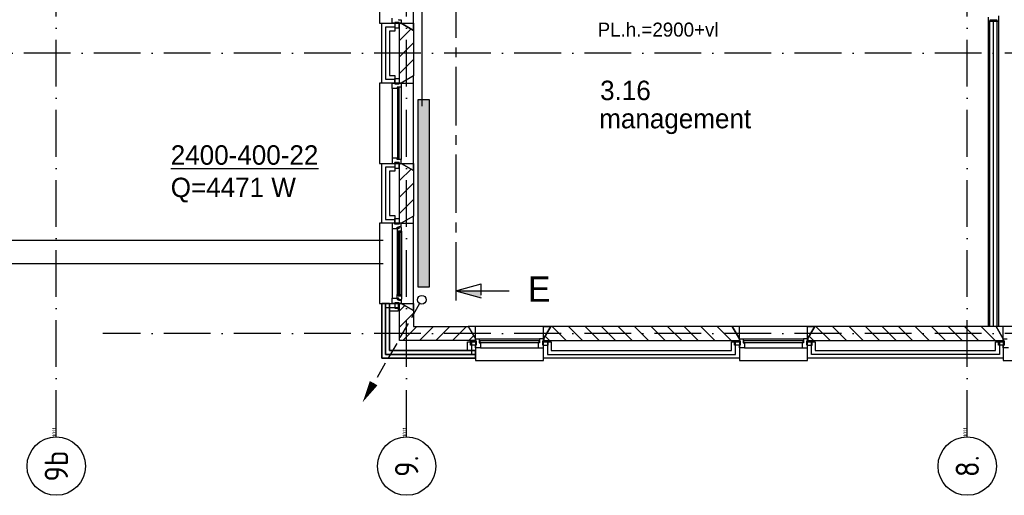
# Model space of a CAD drawing. Extents: x -36528 to 124080, y 290752 to 374852.
# Tile 10 of 66: x 40175 to 52820, y 301992 to 308102. Entities that reach past the tile are written whole.
import ezdxf
from ezdxf.enums import TextEntityAlignment as Align

# ---------------------------------------------------------------- set-up
doc = ezdxf.new("R2010")
doc.units = 0
doc.header["$LTSCALE"] = 100
for name, pattern in [('2322107', [2000, 1000, 1000]), ('CENTER2', [11.25, 7.5, -1.25, 1.25, -1.25]), ('DASHDOT', [9, 6, -1.5, 0, -1.5])]:
    doc.linetypes.add(name, pattern=pattern)
doc.layers.get('0').update_dxf_attribs({"linetype": 'CONTINUOUS'})
for name, color, linetype in [('AL$7----_STRAMIEN', 1, 'DASHDOT'), ('AL$8----_HULPLIJNEN', 2, 'CONTINUOUS'), ('AL21----_BUITENWAND', 4, 'CONTINUOUS'), ('AL21K---_ISOLATIE', 1, 'CONTINUOUS'), ('AL22----_BINNENWAND', 7, 'CONTINUOUS'), ('AL27----_DAKEN', 7, 'CONTINUOUS'), ('AL28----_KONSTRUKTIE', 3, 'CONTINUOUS'), ('AL31----_BUITENKOZ', 7, 'CONTINUOUS'), ('AL32----_BINNENKOZ', 7, 'CONTINUOUS'), ('ALL-----_REFLIJNEN', 8, 'CONTINUOUS'), ('ALN-----_BLOCKNAAM', 2, 'CONTINUOUS'), ('ALXA1---_RASTER50', 12, 'CONTINUOUS'), ('ALXA3---_VOLZWART', 14, 'CONTINUOUS'), ('ALXAB---_PREFABBETON', 1, 'CONTINUOUS'), ('BOUW', 8, 'CONTINUOUS'), ('DOORSNEDE', 1, 'CONTINUOUS'), ('WI561---', 1, 'CONTINUOUS'), ('WL561---', 4, 'CONTINUOUS'), ('WL561---_AANVOER', 4, 'CONTINUOUS'), ('WL561---_RETOUR', 4, 'CONTINUOUS')]:
    doc.layers.add(name, color=color, linetype=linetype)
doc.styles.add('BURO-018', font='BUROFONT.shx', dxfattribs={"height": 180})
doc.styles.add('BURO-025', font='BUROFONT.shx', dxfattribs={"height": 250})
doc.styles.add('BURO-050', font='BUROFONT.shx', dxfattribs={"height": 500})
doc.styles.get("Standard").update_dxf_attribs({"font": 'ISOCP'})

# ---------------------------------------------------------------- blocks, each defined once
blk = doc.blocks.new('1011')
at = {"layer": 'AL$7----_STRAMIEN', "color": 7, "linetype": 'CONTINUOUS'}
blk.add_circle((-750, 0), 750, dxfattribs=at)
at = {"layer": 'ALN-----_BLOCKNAAM', "linetype": 'CONTINUOUS'}
blk.add_text('1011', height=100, dxfattribs=at).set_placement((0, 0))
blk = doc.blocks.new('CVRINFO2')
at = {"color": 0, "linetype": 'CONTINUOUS', "style": 'BURO-025'}
for tag, p in [('CV_TEXT125', (0, 0)), ('CV_TEXT225', (0, -4.17)), ('CV_TEXT325', (0, -8.33)), ('CV_TEXT425', (0, -12.5))]:
    blk.add_attdef(tag, p, '', height=2.5, dxfattribs=at)
blk = doc.blocks.new('LDV2108')
at = {"color": 0, "linetype": 'CONTINUOUS'}
for p, q in [((-0.25, -0.43), (-1.19, -2.06)), ((-1.56, -2.71), (-2.5, -4.33)), ((-2.87, -4.98), (-3.81, -6.6)), ((-4.19, -7.25), (-5.12, -8.88)), ((-5.5, -9.53), (-6.44, -11.15))]:
    blk.add_line(p, q, dxfattribs=at)
blk.add_lwpolyline([(-6.75, -11.69, 0, 1, 0), (-5.5, -9.53, 1, 1, 0)], format="xyseb", dxfattribs=at)
blk.add_circle((0, 0), 0.5, dxfattribs=at)
blk = doc.blocks.new('2322401')
at = {"color": 0, "linetype": 'CONTINUOUS'}
for p, q in [((-0.5, 0.5, 1), (-0.5, 0.5)), ((-0.5, 0.5, 1), (-0.5, -0.5, 1)), ((0.5, 0.5, 1), (-0.5, 0.5, 1)), ((0.5, 0.5), (-0.5, 0.5)), ((-0.5, 0.5), (-0.5, -0.5)), ((0.5, 0.5, 1), (0.5, 0.5)), ((0.5, -0.5, 1), (0.5, 0.5, 1)), ((0.5, -0.5), (0.5, 0.5)), ((-0.5, -0.5, 1), (-0.5, -0.5)), ((-0.5, -0.5, 1), (0.5, -0.5, 1)), ((-0.5, -0.5), (0.5, -0.5)), ((0.5, -0.5, 1), (0.5, -0.5))]:
    blk.add_line(p, q, dxfattribs=at)
blk = doc.blocks.new('CVHATCH1')
at = {"color": 0, "linetype": 'CONTINUOUS'}
blk.add_solid([(-0.5, -0.5), (0.5, -0.5), (-0.5, 0.5), (0.5, 0.5)], dxfattribs=at)

msp = doc.modelspace()

# ---------------------------------------------------------------- linework, layer by layer
at = {"layer": 'AL$7----_STRAMIEN', "color": 1}
for p, q in [((45144.348, 302741.907), (45144.348, 356571.726)), ((62429.048, 304071.726), (41244.348, 304071.726))]:
    msp.add_line(p, q, dxfattribs=at)
for points in [[(52344.348, 302741.907), (52344.348, 371420.208)], [(62429.048, 307671.726), (14844.348, 307671.726), (-6306.538, 307671.726)]]:
    msp.add_lwpolyline(points, dxfattribs=at)
at = {"layer": 'AL$7----_STRAMIEN'}
msp.add_lwpolyline([(40644.348, 302741.907), (40644.348, 340675.116)], dxfattribs=at)
at = {"layer": 'AL$8----_HULPLIJNEN', "color": 8}
for p, q in [((45074.348, 308056.726), (45234.348, 308056.726)), ((45234.348, 307964.35), (45074.348, 308056.726)), ((45234.348, 308056.726), (45234.348, 307964.35)), ((45234.348, 307379.102), (45074.348, 307286.726)), ((45234.348, 307286.726), (45234.348, 307379.102)), ((45074.348, 307286.726), (45234.348, 307286.726)), ((45074.348, 306256.726), (45234.348, 306256.726)), ((45234.348, 306164.35), (45074.348, 306256.726)), ((45234.348, 306256.726), (45234.348, 306164.35)), ((45234.348, 305579.102), (45074.348, 305486.726)), ((45234.348, 305486.726), (45234.348, 305579.102)), ((45074.348, 305486.726), (45234.348, 305486.726)), ((45074.348, 304456.726), (45234.348, 304456.726)), ((45234.348, 304364.35), (45074.348, 304456.726)), ((45234.348, 304456.726), (45234.348, 304364.35)), ((46027.348, 304161.726), (45934.972, 304161.726)), ((45934.972, 304161.726), (46027.348, 304001.726)), ((46027.348, 304001.726), (46027.348, 304161.726)), ((46902.348, 304001.726), (46902.348, 304161.726)), ((46902.348, 304161.726), (46994.725, 304161.726)), ((46994.725, 304161.726), (46902.348, 304001.726)), ((49417.348, 304161.726), (49324.972, 304161.726)), ((49324.972, 304161.726), (49417.348, 304001.726)), ((49417.348, 304001.726), (49417.348, 304161.726)), ((50292.348, 304001.726), (50292.348, 304161.726)), ((50292.348, 304161.726), (50384.725, 304161.726)), ((50384.725, 304161.726), (50292.348, 304001.726)), ((52806.848, 304161.726), (52714.472, 304161.726)), ((52714.472, 304161.726), (52806.848, 304001.726)), ((52806.848, 304001.726), (52806.848, 304161.726))]:
    msp.add_line(p, q, dxfattribs=at)
at = {"layer": 'AL21----_BUITENWAND', "color": 8}
for p, q in [((44824.348, 307286.726), (44824.348, 308056.726)), ((44824.348, 308056.726), (44993.349, 308056.726)), ((44993.349, 308056.726), (44993.349, 307956.726)), ((44993.349, 307956.726), (44924.348, 307956.726)), ((44924.348, 307956.726), (44924.348, 307386.726)), ((44924.348, 307386.726), (44993.349, 307386.726)), ((44993.349, 307386.726), (44993.349, 307286.726)), ((44993.349, 307286.726), (44824.348, 307286.726)), ((44824.348, 305486.726), (44824.348, 306256.726)), ((44824.348, 306256.726), (44993.349, 306256.726)), ((44993.349, 306156.726), (44924.348, 306156.726)), ((44924.348, 306156.726), (44924.348, 305586.726)), ((44993.349, 306256.726), (44993.349, 306156.726)), ((44924.348, 305586.726), (44993.349, 305586.726)), ((44993.349, 305586.726), (44993.349, 305486.726)), ((44993.349, 305486.726), (44824.348, 305486.726)), ((44824.348, 304456.726), (44824.348, 303751.726)), ((44924.348, 304456.726), (44824.348, 304456.726)), ((44824.348, 303751.726), (44824.348, 304456.726)), ((44824.348, 304456.726), (44924.348, 304456.726)), ((44824.348, 303751.726), (44824.348, 304456.726)), ((44824.348, 304456.726), (45034.348, 304456.726)), ((44924.348, 303851.726), (44924.348, 304456.726)), ((44924.348, 304456.726), (44924.348, 303851.726)), ((45034.348, 304456.726), (45034.348, 304356.726)), ((45034.348, 304356.726), (44924.348, 304356.726)), ((44924.348, 304356.726), (44924.348, 303851.726)), ((45927.348, 303851.726), (45927.348, 303961.726)), ((45927.348, 303961.726), (46027.348, 303961.726)), ((46027.348, 303961.726), (46027.348, 303751.726)), ((46902.348, 303751.726), (46902.348, 303961.726)), ((46902.348, 303961.726), (47002.348, 303961.726)), ((47002.348, 303961.726), (47002.348, 303851.726)), ((49317.348, 303851.726), (49317.348, 303961.726)), ((49317.348, 303961.726), (49417.348, 303961.726)), ((49417.348, 303961.726), (49417.348, 303751.726)), ((50292.348, 303751.726), (50292.348, 303961.726)), ((50292.348, 303961.726), (50392.348, 303961.726)), ((50392.348, 303961.726), (50392.348, 303851.726)), ((52707.348, 303851.726), (52707.348, 303961.726)), ((52707.348, 303961.726), (52807.348, 303961.726)), ((52807.348, 303961.726), (52807.348, 303751.726)), ((44824.348, 303751.726), (46027.348, 303751.726)), ((46027.348, 303751.726), (44824.348, 303751.726)), ((46027.348, 303751.726), (44824.348, 303751.726)), ((46027.348, 303851.726), (44924.348, 303851.726)), ((44924.348, 303851.726), (46027.348, 303851.726)), ((44924.348, 303851.726), (45927.348, 303851.726)), ((46027.348, 303751.726), (46027.348, 303851.726)), ((46027.348, 303851.726), (46027.348, 303751.726)), ((49417.348, 303751.726), (46902.348, 303751.726)), ((47002.348, 303851.726), (49317.348, 303851.726)), ((52807.348, 303751.726), (50292.348, 303751.726)), ((50392.348, 303851.726), (52707.348, 303851.726))]:
    msp.add_line(p, q, dxfattribs=at)
at = {"layer": 'AL21K---_ISOLATIE', "color": 8, "linetype": 'CONTINUOUS'}
for p, q in [((45054.348, 307386.726), (45054.348, 307956.726)), ((45054.348, 305586.726), (45054.348, 306156.726))]:
    msp.add_line(p, q, dxfattribs=at)
at = {"layer": 'AL22----_BINNENWAND', "color": 8}
for p, q in [((52619.349, 304161.726), (52619.349, 308083.726)), ((52619.349, 308083.726), (52744.349, 308083.726)), ((52744.349, 308083.726), (52744.349, 304161.726)), ((52744.349, 304161.726), (52619.349, 304161.726))]:
    msp.add_line(p, q, dxfattribs=at)
at = {"layer": 'AL22----_BINNENWAND', "color": 8, "linetype": 'CONTINUOUS'}
for p, q in [((52634.349, 304161.726), (52634.349, 308083.726)), ((52729.349, 304161.726), (52729.349, 308083.726))]:
    msp.add_line(p, q, dxfattribs=at)
at = {"layer": 'AL27----_DAKEN', "color": 8}
for p, q in [((11244.172, 305271.726), (44844.172, 305271.726)), ((11244.172, 304971.726), (44844.172, 304971.726))]:
    msp.add_line(p, q, dxfattribs=at)
at = {"layer": 'AL28----_KONSTRUKTIE', "color": 8}
for p, q in [((45054.348, 308056.726), (45074.348, 308056.726)), ((45054.348, 307286.726), (45054.348, 308056.726)), ((45074.348, 308056.726), (45234.348, 307964.35)), ((45234.348, 307964.35), (45234.348, 307379.102)), ((45234.348, 307379.102), (45074.348, 307286.726)), ((45074.348, 307286.726), (45054.348, 307286.726)), ((45054.348, 306256.726), (45074.348, 306256.726)), ((45054.348, 305486.726), (45054.348, 306256.726)), ((45074.348, 306256.726), (45234.348, 306164.35)), ((45234.348, 306164.35), (45234.348, 305579.102)), ((45234.348, 305579.102), (45074.348, 305486.726)), ((45074.348, 305486.726), (45054.348, 305486.726)), ((46994.725, 304161.726), (46902.348, 304001.726)), ((49324.972, 304161.726), (46994.725, 304161.726)), ((49417.348, 304001.726), (49324.972, 304161.726)), ((50384.725, 304161.726), (50292.348, 304001.726)), ((52714.472, 304161.726), (50384.725, 304161.726)), ((52806.848, 304001.726), (52714.472, 304161.726)), ((46902.348, 304001.726), (46902.348, 303981.726)), ((46902.348, 303981.726), (49417.348, 303981.726)), ((49417.348, 303981.726), (49417.348, 304001.726)), ((50292.348, 304001.726), (50292.348, 303981.726)), ((50292.348, 303981.726), (52806.848, 303981.726)), ((52806.848, 303981.726), (52806.848, 304001.726))]:
    msp.add_line(p, q, dxfattribs=at)
at = {"layer": 'AL28----_KONSTRUKTIE', "color": 8, "linetype": 'CONTINUOUS'}
for p, q in [((45054.348, 304456.726), (45074.348, 304456.726)), ((45054.348, 303981.726), (45054.348, 304456.726)), ((45074.348, 304456.726), (45234.348, 304364.35)), ((45234.348, 304364.35), (45234.348, 304161.726)), ((45234.348, 304161.726), (45934.972, 304161.726)), ((45934.972, 304161.726), (46027.348, 304001.726)), ((46027.348, 303981.726), (45054.348, 303981.726)), ((46027.348, 304001.726), (46027.348, 303981.726))]:
    msp.add_line(p, q, dxfattribs=at)
at = {"layer": 'AL31----_BUITENKOZ', "color": 8}
for p, q in [((44794.348, 309086.726), (44794.348, 308056.726)), ((45234.348, 307964.35), (45234.348, 309179.102)), ((44794.348, 308056.726), (45074.348, 308056.726)), ((44960.348, 308056.726), (44960.348, 308123.726)), ((44993.349, 308056.726), (44960.348, 308056.726)), ((45049.349, 308066.726), (44993.349, 308066.726)), ((44993.349, 308066.726), (44993.349, 307995.726)), ((45049.349, 308066.726), (44993.349, 308066.726)), ((44993.349, 308066.726), (44993.349, 308056.726)), ((45038.348, 308106.726), (45038.348, 308100.726)), ((45038.348, 308100.726), (45074.348, 308100.726)), ((45049.349, 307995.726), (45049.349, 308066.726)), ((45049.349, 308056.726), (45049.349, 308066.726)), ((45074.348, 308056.726), (45049.349, 308056.726)), ((45074.348, 308100.726), (45074.348, 308056.726)), ((45074.348, 308056.726), (45234.348, 307964.35)), ((44993.349, 307995.726), (45049.349, 307995.726)), ((44993.349, 307276.726), (44993.349, 307347.726)), ((44993.349, 307347.726), (45049.349, 307347.726)), ((45049.349, 307347.726), (45049.349, 307276.726)), ((45234.348, 307379.102), (45074.348, 307286.726)), ((45234.348, 306164.35), (45234.348, 307379.102)), ((45074.348, 307286.726), (44794.348, 307286.726)), ((44794.348, 307286.726), (44794.348, 306256.726)), ((44960.348, 307219.726), (44960.348, 306323.726)), ((45049.349, 307276.726), (44993.349, 307276.726)), ((45074.348, 307236.726), (45074.348, 306306.726)), ((44794.348, 306256.726), (45074.348, 306256.726)), ((45049.349, 306266.726), (44993.349, 306266.726)), ((44993.349, 306266.726), (44993.349, 306195.726)), ((44993.349, 306195.726), (45049.349, 306195.726)), ((45049.349, 306195.726), (45049.349, 306266.726)), ((45074.348, 306256.726), (45234.348, 306164.35)), ((44993.349, 305476.726), (44993.349, 305547.726)), ((44993.349, 305547.726), (45049.349, 305547.726)), ((45049.349, 305547.726), (45049.349, 305476.726)), ((45234.348, 305579.102), (45074.348, 305486.726)), ((45234.348, 304364.35), (45234.348, 305579.102)), ((45074.348, 305486.726), (44794.348, 305486.726)), ((44794.348, 305486.726), (44794.348, 304456.726)), ((44993.349, 305486.726), (44960.348, 305486.726)), ((44960.348, 305486.726), (44960.348, 305419.726)), ((44960.348, 305419.726), (45023.348, 305419.726)), ((44960.348, 305419.726), (44960.348, 304523.726)), ((44993.349, 305476.726), (44993.349, 305486.726)), ((45049.349, 305476.726), (44993.349, 305476.726)), ((45049.349, 305476.726), (44993.349, 305476.726)), ((45023.348, 305419.726), (45023.348, 305436.726)), ((45023.348, 305436.726), (45038.348, 305436.726)), ((45038.348, 305425.042), (45023.348, 305425.042)), ((45023.348, 305425.042), (45023.348, 305419.726)), ((45023.348, 305419.726), (45023.348, 305372.601)), ((45038.348, 305436.726), (45038.348, 305442.726)), ((45038.348, 305442.726), (45074.348, 305442.726)), ((45038.348, 305417.042), (45038.348, 305425.042)), ((45043.348, 305417.042), (45038.348, 305417.042)), ((45073.107, 305439.542), (45043.348, 305439.542)), ((45043.348, 305439.542), (45043.348, 305417.042)), ((45074.348, 305486.726), (45049.349, 305486.726)), ((45049.349, 305486.726), (45049.349, 305476.726)), ((45073.107, 305432.477), (45073.107, 305439.542)), ((45077.348, 305430.028), (45073.107, 305432.477)), ((45074.348, 305442.726), (45074.348, 305486.726)), ((45077.348, 305387.542), (45077.348, 305430.028)), ((45023.348, 305372.601), (45036.348, 305370.542)), ((45023.348, 305372.601), (45023.348, 304570.851)), ((45036.348, 305370.542), (45036.348, 305387.542)), ((45036.348, 305387.542), (45077.348, 305387.542)), ((45075.052, 305387.542), (45061.52, 305387.542)), ((45061.52, 305387.542), (45061.52, 305370.542)), ((45061.52, 305370.542), (45075.052, 305370.542)), ((45075.052, 305370.542), (45075.052, 305387.542)), ((45077.348, 305387.542), (45077.348, 304555.91)), ((44960.348, 304456.726), (44960.348, 304523.726)), ((44960.348, 304523.726), (45023.348, 304523.726)), ((45023.348, 304570.851), (45036.348, 304572.91)), ((45023.348, 304523.726), (45023.348, 304570.851)), ((45023.348, 304523.726), (45023.348, 304506.726)), ((45023.348, 304518.41), (45023.348, 304523.726)), ((45038.348, 304518.41), (45023.348, 304518.41)), ((45036.348, 304572.91), (45036.348, 304555.91)), ((45036.348, 304555.91), (45077.348, 304555.91)), ((45043.348, 304526.41), (45038.348, 304526.41)), ((45038.348, 304526.41), (45038.348, 304518.41)), ((45043.348, 304503.91), (45043.348, 304526.41)), ((45061.52, 304555.91), (45061.52, 304572.91)), ((45061.52, 304572.91), (45075.052, 304572.91)), ((45075.052, 304555.91), (45061.52, 304555.91)), ((45077.348, 304513.424), (45073.107, 304510.975)), ((45073.107, 304510.975), (45073.107, 304503.91)), ((45075.052, 304572.91), (45075.052, 304555.91)), ((45077.348, 304555.91), (45077.348, 304513.424)), ((44794.348, 304456.726), (45074.348, 304456.726)), ((44993.349, 304456.726), (44960.348, 304456.726)), ((45049.349, 304466.726), (44993.349, 304466.726)), ((44993.349, 304466.726), (44993.349, 304395.726)), ((45049.349, 304466.726), (44993.349, 304466.726)), ((44993.349, 304466.726), (44993.349, 304456.726)), ((44993.349, 304395.726), (45049.349, 304395.726)), ((45023.348, 304506.726), (45038.348, 304506.726)), ((45038.348, 304506.726), (45038.348, 304500.726)), ((45038.348, 304500.726), (45074.348, 304500.726)), ((45073.107, 304503.91), (45043.348, 304503.91)), ((45049.349, 304395.726), (45049.349, 304466.726)), ((45049.349, 304456.726), (45049.349, 304466.726)), ((45074.348, 304456.726), (45049.349, 304456.726)), ((45074.348, 304500.726), (45074.348, 304456.726)), ((45074.348, 304456.726), (45234.348, 304364.35)), ((46994.725, 304161.726), (45934.972, 304161.726)), ((45934.972, 304161.726), (46027.348, 304001.726)), ((46902.348, 304001.726), (46994.725, 304161.726)), ((50384.725, 304161.726), (49324.972, 304161.726)), ((49324.972, 304161.726), (49417.348, 304001.726)), ((50292.348, 304001.726), (50384.725, 304161.726)), ((53774.225, 304161.726), (52714.472, 304161.726)), ((52714.472, 304161.726), (52806.848, 304001.726)), ((45966.348, 303920.726), (45966.348, 303976.726)), ((45966.348, 303976.726), (46037.348, 303976.726)), ((46037.348, 303920.726), (45966.348, 303920.726)), ((46027.348, 304001.726), (46027.348, 303721.726)), ((46037.348, 303976.726), (46037.348, 303920.726)), ((46077.348, 304001.726), (46852.348, 304001.726)), ((46094.348, 303887.726), (46835.348, 303887.726)), ((46892.349, 303976.726), (46892.349, 303920.726)), ((46963.349, 303976.726), (46892.349, 303976.726)), ((46892.349, 303920.726), (46963.349, 303920.726)), ((46902.348, 303721.726), (46902.348, 304001.726)), ((46963.349, 303920.726), (46963.349, 303976.726)), ((49356.348, 303920.726), (49356.348, 303976.726)), ((49356.348, 303976.726), (49427.348, 303976.726)), ((49427.348, 303920.726), (49356.348, 303920.726)), ((49417.348, 304001.726), (49417.348, 303721.726)), ((49427.348, 303976.726), (49427.348, 303920.726)), ((49467.348, 304001.726), (50242.348, 304001.726)), ((49484.348, 303887.726), (50225.348, 303887.726)), ((50282.349, 303976.726), (50282.349, 303920.726)), ((50353.349, 303976.726), (50282.349, 303976.726)), ((50282.349, 303920.726), (50353.349, 303920.726)), ((50292.348, 303721.726), (50292.348, 304001.726)), ((50353.349, 303920.726), (50353.349, 303976.726)), ((52745.848, 303920.726), (52745.848, 303976.726)), ((52745.848, 303976.726), (52816.848, 303976.726)), ((52816.848, 303920.726), (52745.848, 303920.726)), ((52806.848, 304001.726), (52806.848, 303721.726)), ((52816.848, 303976.726), (52816.848, 303920.726)), ((46027.348, 303721.726), (46902.348, 303721.726)), ((49417.348, 303721.726), (50292.348, 303721.726)), ((52806.848, 303721.726), (53681.848, 303721.726))]:
    msp.add_line(p, q, dxfattribs=at)
at = {"layer": 'AL31----_BUITENKOZ', "color": 8, "linetype": 'CONTINUOUS'}
for p, q in [((44960.348, 307219.726), (44960.348, 307286.726)), ((44960.348, 307286.726), (44993.349, 307286.726)), ((45023.348, 307219.726), (44960.348, 307219.726)), ((44960.348, 307219.726), (44960.348, 307219.726)), ((44960.348, 307219.726), (44960.348, 307219.726)), ((44960.348, 307219.726), (44960.348, 307219.726)), ((44960.348, 307219.726), (44960.348, 307219.726)), ((44993.349, 307286.726), (44993.349, 307276.726)), ((44993.349, 307276.726), (45049.349, 307276.726)), ((45074.348, 307236.726), (45023.348, 307236.726)), ((45023.348, 307236.726), (45023.348, 307219.726)), ((45048.348, 307231.726), (45027.348, 307231.726)), ((45027.348, 307231.726), (45027.348, 306311.726)), ((45048.348, 306311.726), (45048.348, 307231.726)), ((45049.349, 307276.726), (45049.349, 307286.726)), ((45049.349, 307286.726), (45049.349, 307286.726)), ((45049.349, 307286.726), (45074.348, 307286.726)), ((45074.348, 307286.726), (45074.348, 307236.726)), ((45074.348, 307236.726), (45074.348, 307236.726)), ((45023.348, 306323.726), (44960.348, 306323.726)), ((44960.348, 306323.726), (44960.348, 306323.726)), ((44960.348, 306323.726), (44960.348, 306323.726)), ((44960.348, 306323.726), (44960.348, 306323.726)), ((44960.348, 306323.726), (44960.348, 306323.726)), ((44960.348, 306323.726), (44960.348, 306256.726)), ((45023.348, 306306.726), (45023.348, 306323.726)), ((45074.348, 306306.726), (45023.348, 306306.726)), ((45027.348, 306311.726), (45048.348, 306311.726)), ((45074.348, 306306.726), (45074.348, 306306.726)), ((45074.348, 306256.726), (45074.348, 306306.726)), ((44960.348, 306256.726), (44993.349, 306256.726)), ((44993.349, 306256.726), (44993.349, 306266.726)), ((44993.349, 306266.726), (45049.349, 306266.726)), ((45049.349, 306266.726), (45049.349, 306256.726)), ((45049.349, 306256.726), (45049.349, 306256.726)), ((45049.349, 306256.726), (45074.348, 306256.726)), ((45059.348, 305385.542), (45038.348, 305385.542)), ((45038.348, 305385.542), (45038.348, 304557.91)), ((45059.348, 304557.91), (45059.348, 305385.542)), ((45038.348, 304557.91), (45059.348, 304557.91)), ((46027.348, 303976.726), (46027.348, 304001.726)), ((46027.348, 304001.726), (46077.348, 304001.726)), ((46037.348, 303976.726), (46027.348, 303976.726)), ((46027.348, 303976.726), (46027.348, 303976.726)), ((46027.348, 303887.726), (46027.348, 303920.726)), ((46027.348, 303920.726), (46037.348, 303920.726)), ((46094.348, 303887.726), (46027.348, 303887.726)), ((46037.348, 303920.726), (46037.348, 303976.726)), ((46077.348, 304001.726), (46077.348, 304001.726)), ((46077.348, 304001.726), (46077.348, 303950.726)), ((46077.348, 303950.726), (46094.348, 303950.726)), ((46082.348, 303975.726), (46082.348, 303954.726)), ((46847.348, 303975.726), (46082.348, 303975.726)), ((46082.348, 303954.726), (46847.348, 303954.726)), ((46094.348, 303950.726), (46094.348, 303887.726)), ((46094.348, 303887.726), (46094.348, 303887.726)), ((46094.348, 303887.726), (46094.348, 303887.726)), ((46094.348, 303887.726), (46094.348, 303887.726)), ((46094.348, 303887.726), (46094.348, 303887.726)), ((46852.348, 303950.726), (46835.348, 303950.726)), ((46835.348, 303950.726), (46835.348, 303887.726)), ((46835.348, 303887.726), (46835.348, 303887.726)), ((46835.348, 303887.726), (46835.348, 303887.726)), ((46835.348, 303887.726), (46835.348, 303887.726)), ((46835.348, 303887.726), (46835.348, 303887.726)), ((46835.348, 303887.726), (46902.348, 303887.726)), ((46847.348, 303954.726), (46847.348, 303975.726)), ((46852.348, 304001.726), (46852.348, 304001.726)), ((46852.348, 304001.726), (46852.348, 303950.726)), ((46902.348, 304001.726), (46852.348, 304001.726)), ((46892.349, 303920.726), (46892.349, 303976.726)), ((46892.349, 303976.726), (46902.349, 303976.726)), ((46902.349, 303920.726), (46892.349, 303920.726)), ((46902.348, 303976.726), (46902.348, 304001.726)), ((46902.349, 303976.726), (46902.348, 303976.726)), ((46902.348, 303887.726), (46902.349, 303920.726)), ((49417.348, 303976.726), (49417.348, 304001.726)), ((49417.348, 304001.726), (49467.348, 304001.726)), ((49427.348, 303976.726), (49417.348, 303976.726)), ((49417.348, 303976.726), (49417.348, 303976.726)), ((49417.348, 303887.726), (49417.348, 303920.726)), ((49417.348, 303920.726), (49427.348, 303920.726)), ((49484.348, 303887.726), (49417.348, 303887.726)), ((49427.348, 303920.726), (49427.348, 303976.726)), ((49467.348, 304001.726), (49467.348, 304001.726)), ((49467.348, 304001.726), (49467.348, 303950.726)), ((49467.348, 303950.726), (49484.348, 303950.726)), ((49472.348, 303975.726), (49472.348, 303954.726)), ((50237.348, 303975.726), (49472.348, 303975.726)), ((49472.348, 303954.726), (50237.348, 303954.726)), ((49484.348, 303950.726), (49484.348, 303887.726)), ((49484.348, 303887.726), (49484.348, 303887.726)), ((49484.348, 303887.726), (49484.348, 303887.726)), ((49484.348, 303887.726), (49484.348, 303887.726)), ((49484.348, 303887.726), (49484.348, 303887.726)), ((50242.348, 303950.726), (50225.348, 303950.726)), ((50225.348, 303950.726), (50225.348, 303887.726)), ((50225.348, 303887.726), (50225.348, 303887.726)), ((50225.348, 303887.726), (50225.348, 303887.726)), ((50225.348, 303887.726), (50225.348, 303887.726)), ((50225.348, 303887.726), (50225.348, 303887.726)), ((50225.348, 303887.726), (50292.348, 303887.726)), ((50237.348, 303954.726), (50237.348, 303975.726)), ((50242.348, 304001.726), (50242.348, 304001.726)), ((50242.348, 304001.726), (50242.348, 303950.726)), ((50292.348, 304001.726), (50242.348, 304001.726)), ((50282.349, 303920.726), (50282.349, 303976.726)), ((50282.349, 303976.726), (50292.349, 303976.726)), ((50292.349, 303920.726), (50282.349, 303920.726)), ((50292.348, 303976.726), (50292.348, 304001.726)), ((50292.349, 303976.726), (50292.348, 303976.726)), ((50292.348, 303887.726), (50292.349, 303920.726)), ((52806.848, 303976.726), (52806.848, 304001.726)), ((52806.848, 304001.726), (52856.848, 304001.726)), ((52816.848, 303976.726), (52806.848, 303976.726)), ((52806.848, 303976.726), (52806.848, 303976.726)), ((52806.848, 303887.726), (52806.848, 303920.726)), ((52806.848, 303920.726), (52816.848, 303920.726)), ((52873.848, 303887.726), (52806.848, 303887.726)), ((52816.848, 303920.726), (52816.848, 303976.726))]:
    msp.add_line(p, q, dxfattribs=at)
at = {"layer": 'AL32----_BINNENKOZ', "color": 8}
for p, q in [((52612.349, 308133.726), (52612.349, 308083.726)), ((52612.349, 308083.726), (52637.349, 308083.726)), ((52637.349, 308083.726), (52637.349, 308099.726)), ((52637.349, 308099.726), (52726.349, 308099.726)), ((52726.349, 308099.726), (52726.349, 308083.726)), ((52726.349, 308083.726), (52751.349, 308083.726)), ((52751.349, 308083.726), (52751.349, 308150.726))]:
    msp.add_line(p, q, dxfattribs=at)
at = {"layer": 'ALL-----_REFLIJNEN', "color": 8, "linetype": 'CONTINUOUS'}
for p, q in [((52681.849, 304161.726), (52681.849, 308083.726)), ((44993.349, 308006.726), (44874.348, 308006.726)), ((44874.348, 308006.726), (44874.348, 307336.726)), ((44874.348, 307336.726), (44993.349, 307336.726)), ((44993.349, 306206.726), (44874.348, 306206.726)), ((44874.348, 306206.726), (44874.348, 305536.726)), ((44874.348, 305536.726), (44993.349, 305536.726)), ((44874.348, 304456.726), (44874.348, 303801.726)), ((44874.348, 303801.726), (44874.348, 304456.726)), ((44874.348, 304456.726), (44874.348, 303801.726)), ((44874.348, 303801.726), (44874.348, 304456.726)), ((44874.348, 303801.726), (44874.348, 304406.726)), ((44874.348, 304406.726), (45034.348, 304406.726)), ((45977.348, 303961.726), (45977.348, 303801.726)), ((46952.348, 303961.726), (46952.348, 303801.726)), ((49367.348, 303801.726), (49367.348, 303961.726)), ((50342.348, 303801.726), (50342.348, 303961.726)), ((52757.348, 303961.726), (52757.348, 303801.726)), ((44874.348, 303801.726), (46027.348, 303801.726)), ((46027.348, 303801.726), (44874.348, 303801.726)), ((44874.348, 303801.726), (46027.348, 303801.726)), ((46027.348, 303801.726), (44874.348, 303801.726)), ((45977.348, 303801.726), (44874.348, 303801.726)), ((46952.348, 303801.726), (49367.348, 303801.726)), ((52757.348, 303801.726), (50342.348, 303801.726))]:
    msp.add_line(p, q, dxfattribs=at)
at = {"layer": 'ALXA1---_RASTER50', "color": 8}
for p, q in [((46908.264, 304011.972), (46908.264, 303981.726)), ((50298.264, 304011.972), (50298.264, 303981.726))]:
    msp.add_line(p, q, dxfattribs=at)
at = {"layer": 'ALXA3---_VOLZWART', "color": 8}
for p, q in [((44874.348, 304456.726), (44874.348, 303801.726)), ((44874.348, 303801.726), (44874.348, 304456.726)), ((44874.348, 303801.726), (44874.348, 304406.726)), ((44874.348, 304406.726), (45034.348, 304406.726)), ((45977.348, 303961.726), (45977.348, 303801.726)), ((46952.348, 303961.726), (46952.348, 303801.726)), ((49367.348, 303801.726), (49367.348, 303961.726)), ((50342.348, 303801.726), (50342.348, 303961.726)), ((52757.348, 303961.726), (52757.348, 303801.726)), ((44874.348, 303801.726), (46027.348, 303801.726)), ((46027.348, 303801.726), (44874.348, 303801.726)), ((45977.348, 303801.726), (44874.348, 303801.726)), ((46952.348, 303801.726), (49367.348, 303801.726)), ((52757.348, 303801.726), (50342.348, 303801.726))]:
    msp.add_line(p, q, dxfattribs=at)
at = {"layer": 'ALXAB---_PREFABBETON', "color": 8}
for p, q in [((45054.348, 308047.63), (45063.444, 308056.726)), ((45054.348, 307835.498), (45201.922, 307983.071)), ((45054.348, 307623.366), (45234.348, 307803.366)), ((45054.348, 307411.234), (45234.348, 307591.234)), ((45054.348, 306247.63), (45063.444, 306256.726)), ((45054.348, 306035.498), (45201.922, 306183.071)), ((45054.348, 305823.366), (45234.348, 306003.366)), ((45054.348, 305611.234), (45234.348, 305791.234)), ((45120.514, 304430.072), (45054.348, 304363.906)), ((45234.348, 304331.774), (45054.348, 304151.774)), ((45276.432, 304161.726), (45096.432, 303981.726)), ((45488.564, 304161.726), (45308.564, 303981.726)), ((45700.696, 304161.726), (45520.696, 303981.726)), ((45912.828, 304161.726), (45732.828, 303981.726)), ((47011.756, 304161.726), (47191.756, 303981.726)), ((47223.888, 304161.726), (47403.888, 303981.726)), ((47436.02, 304161.726), (47616.02, 303981.726)), ((47648.152, 304161.726), (47828.152, 303981.726)), ((47860.284, 304161.726), (48040.284, 303981.726)), ((48072.416, 304161.726), (48252.416, 303981.726)), ((48284.548, 304161.726), (48464.548, 303981.726)), ((48496.68, 304161.726), (48676.68, 303981.726)), ((48708.812, 304161.726), (48888.812, 303981.726)), ((48920.944, 304161.726), (49100.944, 303981.726)), ((49133.076, 304161.726), (49313.076, 303981.726)), ((50401.756, 304161.726), (50581.756, 303981.726)), ((50613.888, 304161.726), (50793.888, 303981.726)), ((50826.02, 304161.726), (51006.02, 303981.726)), ((51038.152, 304161.726), (51218.152, 303981.726)), ((51250.284, 304161.726), (51430.284, 303981.726)), ((51462.416, 304161.726), (51642.416, 303981.726)), ((51674.548, 304161.726), (51854.548, 303981.726)), ((51886.68, 304161.726), (52066.68, 303981.726)), ((52098.812, 304161.726), (52278.812, 303981.726)), ((52310.944, 304161.726), (52490.944, 303981.726)), ((52523.076, 304161.726), (52703.076, 303981.726)), ((46004.513, 304041.278), (45944.961, 303981.726)), ((46923.313, 304038.037), (46979.624, 303981.726)), ((50313.313, 304038.037), (50369.624, 303981.726))]:
    msp.add_line(p, q, dxfattribs=at)
at = {"layer": 'DOORSNEDE', "color": 220, "linetype": 'CENTER2'}
msp.add_line((45775.281, 310870.036), (45775.281, 304480.173), dxfattribs=at)
at = {"layer": 'DOORSNEDE', "color": 220}
for p, q in [((45775.281, 304618.199), (46100.389, 304708.472)), ((46100.389, 304562.552), (46100.389, 304708.472)), ((45775.281, 304618.199), (46461.62, 304618.199)), ((45775.281, 304618.199), (46100.389, 304527.926))]:
    msp.add_line(p, q, dxfattribs=at)
msp.add_solid([(46100.389, 304527.926), (46100.389, 304618.199), (45775.281, 304618.199)], dxfattribs=at)
at = {"layer": 'WL561---_AANVOER', "linetype": '2322107'}
msp.add_line((45345.772, 306991.726), (45345.772, 308351.726), dxfattribs=at)

# ---------------------------------------------------------------- block references
at = {"layer": 'AL$7----_STRAMIEN'}
ref = msp.add_blockref('1011', (40644.348, 302741.907), dxfattribs=dict(at, xscale=0.5, yscale=0.5, zscale=0.5, rotation=90))
ref.add_attrib('STR-NAAM', '9b', dxfattribs={"color": 3, "linetype": 'CONTINUOUS', "height": 300, "rotation": 90}).set_placement((40644.348, 302366.907), align=Align.MIDDLE)
ref = msp.add_blockref('1011', (45144.348, 302741.907), dxfattribs=dict(at, xscale=0.5, yscale=0.5, zscale=0.5, rotation=90))
ref.add_attrib('STR-NAAM', '9.', dxfattribs={"color": 3, "linetype": 'CONTINUOUS', "height": 300, "rotation": 90}).set_placement((45144.348, 302366.907), align=Align.MIDDLE)
ref = msp.add_blockref('1011', (52344.348, 302741.907), dxfattribs=dict(at, xscale=0.5, yscale=0.5, zscale=0.5, rotation=90))
ref.add_attrib('STR-NAAM', '8.', dxfattribs={"color": 3, "linetype": 'CONTINUOUS', "height": 300, "rotation": 90}).set_placement((52344.348, 302366.907), align=Align.MIDDLE)
at = {"layer": 'WI561---'}
ref = msp.add_blockref('CVRINFO2', (42114.621, 306238.999), dxfattribs=dict(at, xscale=100, yscale=100, zscale=100))
ref.add_attrib('CV_TEXT125', '%%u2400-400-22', (42114.621, 306238.999), dxfattribs={"layer": '0', "color": 2, "linetype": 'CONTINUOUS', "height": 250, "style": 'BURO-025'})
ref.add_attrib('CV_TEXT225', 'Q=4471 W', (42114.621, 305822.333), dxfattribs={"layer": '0', "color": 2, "linetype": 'CONTINUOUS', "height": 250, "style": 'BURO-025'})
at = {"layer": 'WL561---', "xscale": 2400, "yscale": 150, "rotation": 89.9999999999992}
for name, zscale in [('2322401', 400), ('CVHATCH1', 2400)]:
    msp.add_blockref(name, (45364.239, 305871.726), dxfattribs=dict(at, zscale=zscale))
at = {"layer": 'WL561---_RETOUR', "color": 2, "xscale": 112.5, "yscale": 112.5, "zscale": 112.5}
msp.add_blockref('LDV2108', (45339.662, 304504.4), dxfattribs=at)

# ---------------------------------------------------------------- texts
at = {"layer": 'BOUW', "color": 1, "style": 'BURO-018'}
msp.add_text('PL.h.=2900+vl', height=180, dxfattribs=at).set_placement((47597.638, 307885.008))
at = {"layer": 'BOUW', "style": 'BURO-025'}
for s, p in [('3.16', (47629.412, 307068.723)), ('management', (47617.788, 306706.727))]:
    msp.add_text(s, height=250, dxfattribs=at).set_placement(p)
at = {"layer": 'DOORSNEDE', "color": 2, "style": 'BURO-050'}
msp.add_text('E', height=325, dxfattribs=at).set_placement((46703.57, 304478.706))

doc.saveas('drawing.dxf')
